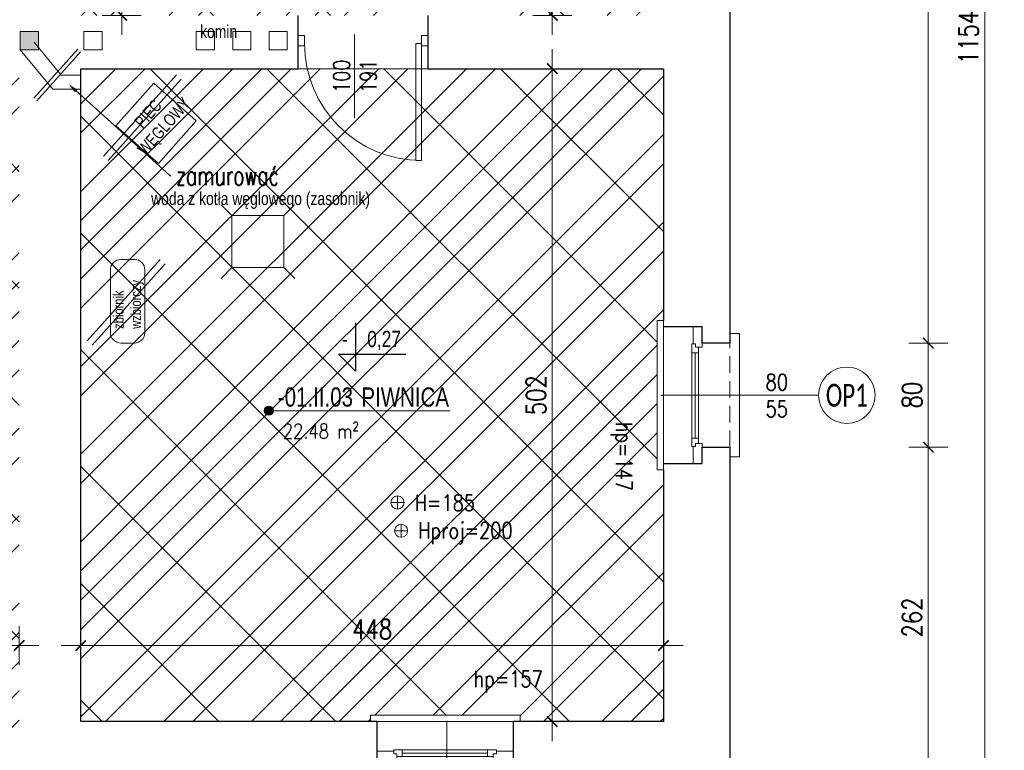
# Model space of a CAD drawing. Header units: millimetres. Extents: x 284606 to 569416, y -192995 to -95103.
# Tile 129 of 178: x 298944 to 299701, y -102182 to -101621. Entities that reach past the tile are written whole.
import ezdxf
from ezdxf import colors
from ezdxf.entities.mleader import LeaderData, LeaderLine
from ezdxf.enums import TextEntityAlignment as Align
from ezdxf.math import Vec2, Vec3

# ---------------------------------------------------------------- set-up
doc = ezdxf.new("R2010")
doc.units = ezdxf.units.MM
doc.linetypes.add('HIDDEN', pattern=[9.525, 6.35, -3.175])
doc.layers.get('0').update_dxf_attribs({"lineweight": 0})
for name, color, linetype, lineweight in [('!STR_Elewacje 0.05', 8, 'Continuous', 5), ('!STR_Konstrukcja 0.20', 200, 'Continuous', 20), ('!STR_Konstrukcja 0.30', 64, 'Continuous', 30), ('!STR_Ocieplenie 0.05', 1, 'Continuous', 5), ('!STR_Opisy 0.09', 8, 'Continuous', 9), ('!STR_Przerywana 0.09', 8, 'HIDDEN', 9), ('!STR_Stolarka drzwiowa', 30, 'Continuous', 15), ('!STR_Stolarka okienna', 72, 'Continuous', 15), ('!STR_Wymiarowanie', 254, 'Continuous', 9), ('EKO Opisy 0.09', 8, 'Continuous', 9)]:
    doc.layers.add(name, color=color, linetype=linetype, lineweight=lineweight)
doc.layers.add('!STR_Obrysy pomieszczeń', color=215, linetype='Continuous', lineweight=9, plot=False)
doc.layers.add('!STR_Wentylacja', color=7, linetype='Continuous', lineweight=15, true_color=0x3399ff)
doc.layers.add('EKO Wyposażenie', color=7, linetype='Continuous', lineweight=5, true_color=0x919191)
doc.layers.add('AB1 - OPISY', color=7, linetype='Continuous')
doc.styles.add('1_50', font='txt', dxfattribs={"width": 0.8})
doc.styles.add('AB_Arial', font='NirmalaS.ttf')
doc.styles.add('EKO 1-10', font='romans.shx', dxfattribs={"width": 0.8, "height": 15})
doc.styles.add('EKO 1-5', font='romans.shx', dxfattribs={"width": 0.8, "height": 10})
doc.styles.add('EKO CM 1-50', font='calibri.ttf', dxfattribs={"width": 0.8, "height": 12.5})
doc.styles.add('j-romans', font='romans.shx', dxfattribs={"width": 0.7})
doc.dimstyles.new('EKO wymiar 1-10', dxfattribs={"dimtxt": 15, "dimasz": 8, "dimexe": 15, "dimexo": 15, "dimgap": 5, "dimtad": 1, "dimdec": 0, "dimtxsty": 'EKO 1-10', "dimblk": 'ARCHTICK', "dimcen": 10, "dimdle": 15, "dimclrd": 256, "dimclre": 256, "dimclrt": 256, "dimazin": 2, "dimtfac": 1, "dimtdec": 0, "dimtmove": 2, "dimatfit": 3, "dimldrblk": 'ARCHTICK', "dimfxl": 15, "dimfxlon": 1, "dimlwd": -1, "dimlwe": -1, "dimarcsym": 0})

# ---------------------------------------------------------------- blocks, each defined once
blk = doc.blocks.new('*U117')
at = {"layer": '!STR_Opisy 0.09', "linetype": 'Continuous'}
blk.add_line((0, -153.49), (0, -32.16), dxfattribs=at)
at = {"layer": '!STR_Opisy 0.09', "linetype": 'Continuous', "style": 'EKO 1-5', "width": 0.8}
blk.add_attdef('HP=', (-20.48, 2.26), '', height=12.5, rotation=180, dxfattribs=at)
blk.add_attdef('SZER', text='', height=12.5, rotation=270, dxfattribs=at).set_placement((0, -121.38), align=Align.BOTTOM_CENTER)
at = {"layer": '!STR_Opisy 0.09', "ltscale": 0.7, "style": 'EKO 1-5', "width": 0.8}
blk.add_attdef('WYS', text='', height=12.5, rotation=270, dxfattribs=at).set_placement((-10.53, -121.38), align=Align.MIDDLE_CENTER)
blk = doc.blocks.new('*U109')
at = {"layer": '!STR_Opisy 0.09', "linetype": 'Continuous'}
blk.add_line((0, 32.11), (0, -89.22), dxfattribs=at)
at = {"layer": '!STR_Opisy 0.09', "linetype": 'Continuous', "style": 'EKO 1-5', "width": 0.8}
blk.add_attdef('SZER', text='', height=12.5, rotation=270, dxfattribs=at).set_placement((0, 0), align=Align.BOTTOM_CENTER)
at = {"layer": '!STR_Opisy 0.09', "ltscale": 0.7, "style": 'EKO 1-5', "width": 0.8}
blk.add_attdef('WYS', text='', height=12.5, rotation=270, dxfattribs=at).set_placement((-10.53, 0), align=Align.MIDDLE_CENTER)
at = {"layer": '!STR_Opisy 0.09', "linetype": 'Continuous', "style": 'EKO 1-5', "width": 0.8}
blk.add_attdef('HP=', (-20.48, -115.31), '', height=12.5, rotation=180, dxfattribs=at)
blk = doc.blocks.new('_ArchTick')
at = {"color": 0, "linetype": 'ByBlock', "const_width": 0.15}
blk.add_lwpolyline([(-0.5, -0.5), (0.5, 0.5)], dxfattribs=at)
blk = doc.blocks.new('*D761')
at = {"layer": '!STR_Wymiarowanie', "ltscale": 1.5, "transparency": 16777216}
for p, q in [((298991.23, -102116.9), (298991.23, -102086.9)), ((299439.23, -102116.9), (299439.23, -102086.9)), ((299454.23, -102101.9), (298976.23, -102101.9))]:
    blk.add_line(p, q, dxfattribs=at)
at = {"layer": 'Defpoints', "color": 0, "ltscale": 1.5, "transparency": 16777216}
for p in [(298991.23, -102101.9), (298991.23, -102152.36), (299439.23, -102152.36)]:
    blk.add_point(p, dxfattribs=at)
at = {"layer": '!STR_Wymiarowanie', "ltscale": 1.5, "transparency": 16777216, "xscale": 8, "yscale": 8, "zscale": 8, "rotation": 180}
blk.add_blockref('_ArchTick', (298991.23, -102101.9), dxfattribs=at)
at = {"layer": '!STR_Wymiarowanie', "ltscale": 1.5, "transparency": 16777216, "xscale": 8, "yscale": 8, "zscale": 8}
blk.add_blockref('_ArchTick', (299439.23, -102101.9), dxfattribs=at)
at = {"layer": '!STR_Wymiarowanie', "ltscale": 1.5, "transparency": 16777216, "insert": (299215.23, -102089.4), "char_height": 15, "attachment_point": 5, "style": 'EKO 1-10'}
blk.add_mtext('448', dxfattribs=at)
blk = doc.blocks.new('*D762')
at = {"layer": '!STR_Wymiarowanie', "ltscale": 1.5, "transparency": 16777216}
for p, q in [((299353.71, -102175.36), (299353.71, -101643.36)), ((299368.71, -101658.36), (299338.71, -101658.36)), ((299368.71, -102160.36), (299338.71, -102160.36))]:
    blk.add_line(p, q, dxfattribs=at)
at = {"layer": 'Defpoints', "color": 0, "ltscale": 1.5, "transparency": 16777216}
for p in [(299353.71, -101658.36), (299439.23, -101658.36), (299439.23, -102160.36)]:
    blk.add_point(p, dxfattribs=at)
at = {"layer": '!STR_Wymiarowanie', "ltscale": 1.5, "transparency": 16777216, "xscale": 8, "yscale": 8, "zscale": 8}
for p, rotation in [((299353.71, -101658.36), 90), ((299353.71, -102160.36), 270)]:
    blk.add_blockref('_ArchTick', p, dxfattribs=dict(at, rotation=rotation))
at = {"layer": '!STR_Wymiarowanie', "ltscale": 1.5, "transparency": 16777216, "insert": (299341.21, -101909.36), "char_height": 15, "attachment_point": 5, "rotation": 90, "style": 'EKO 1-10'}
blk.add_mtext('502', dxfattribs=at)
blk = doc.blocks.new('*D763')
at = {"layer": '!STR_Wymiarowanie', "ltscale": 1.5, "transparency": 16777216}
for p, q in [((298493.89, -102086.9), (298493.89, -102116.9)), ((298943.89, -102086.9), (298943.89, -102116.9)), ((298478.89, -102101.9), (298958.89, -102101.9))]:
    blk.add_line(p, q, dxfattribs=at)
at = {"layer": 'Defpoints', "color": 0, "ltscale": 1.5, "transparency": 16777216}
for p in [(298493.89, -101658.36), (298943.89, -101658.36), (298943.89, -102101.9)]:
    blk.add_point(p, dxfattribs=at)
at = {"layer": '!STR_Wymiarowanie', "ltscale": 1.5, "transparency": 16777216, "xscale": 8, "yscale": 8, "zscale": 8, "rotation": 180}
blk.add_blockref('_ArchTick', (298493.89, -102101.9), dxfattribs=at)
at = {"layer": '!STR_Wymiarowanie', "ltscale": 1.5, "transparency": 16777216, "xscale": 8, "yscale": 8, "zscale": 8}
blk.add_blockref('_ArchTick', (298943.89, -102101.9), dxfattribs=at)
at = {"layer": '!STR_Wymiarowanie', "ltscale": 1.5, "transparency": 16777216, "insert": (298718.89, -102089.4), "char_height": 15, "attachment_point": 5, "style": 'EKO 1-10'}
blk.add_mtext('450', dxfattribs=at)
blk = doc.blocks.new('*D766')
at = {"layer": '!STR_Wymiarowanie', "ltscale": 1.5, "transparency": 16777216}
for p, q in [((299353.71, -101632.36), (299353.71, -101093.36)), ((299368.71, -101108.36), (299338.71, -101108.36)), ((299368.71, -101617.36), (299338.71, -101617.36))]:
    blk.add_line(p, q, dxfattribs=at)
at = {"layer": 'Defpoints', "color": 0, "ltscale": 1.5, "transparency": 16777216}
for p in [(299353.71, -101108.36), (299439.14, -101108.36), (299439.14, -101617.36)]:
    blk.add_point(p, dxfattribs=at)
at = {"layer": '!STR_Wymiarowanie', "ltscale": 1.5, "transparency": 16777216, "xscale": 8, "yscale": 8, "zscale": 8}
for p, rotation in [((299353.71, -101108.36), 90), ((299353.71, -101617.36), 270)]:
    blk.add_blockref('_ArchTick', p, dxfattribs=dict(at, rotation=rotation))
at = {"layer": '!STR_Wymiarowanie', "ltscale": 1.5, "transparency": 16777216, "insert": (299341.21, -101362.86), "char_height": 15, "attachment_point": 5, "rotation": 90, "style": 'EKO 1-10'}
blk.add_mtext('509', dxfattribs=at)
blk = doc.blocks.new('*D768')
at = {"layer": '!STR_Wymiarowanie', "ltscale": 1.5, "transparency": 16777216}
for p, q in [((299022.72, -101484.36), (299022.72, -101632.36)), ((299007.72, -101499.36), (299037.72, -101499.36)), ((299007.72, -101617.36), (299037.72, -101617.36))]:
    blk.add_line(p, q, dxfattribs=at)
at = {"layer": 'Defpoints', "color": 0, "ltscale": 1.5, "transparency": 16777216}
for p in [(298970.23, -101499.36), (298970.23, -101617.36), (299022.72, -101617.36)]:
    blk.add_point(p, dxfattribs=at)
at = {"layer": '!STR_Wymiarowanie', "ltscale": 1.5, "transparency": 16777216, "xscale": 8, "yscale": 8, "zscale": 8}
for p, rotation in [((299022.72, -101499.36), 90), ((299022.72, -101617.36), 270)]:
    blk.add_blockref('_ArchTick', p, dxfattribs=dict(at, rotation=rotation))
at = {"layer": '!STR_Wymiarowanie', "ltscale": 1.5, "transparency": 16777216, "insert": (299010.22, -101558.36), "char_height": 15, "attachment_point": 5, "rotation": 90, "style": 'EKO 1-10'}
blk.add_mtext('118', dxfattribs=at)
blk = doc.blocks.new('wysokosc2')
at = {"ltscale": 2}
for points in [[(-5.06, 0.04), (5.03, 0.04)], [(0, 5.1), (0, -5.1)]]:
    blk.add_lwpolyline(points, dxfattribs=at)
blk.add_circle((0, 0), 5.03, dxfattribs=at)
at = {"ltscale": 2, "style": 'EKO 1-5', "width": 0.8}
blk.add_attdef('WYS', (13.29, -6.01), '', height=12.5, dxfattribs=at)
blk = doc.blocks.new('PIEC KAFLOWY')
at = {"layer": 'EKO Wyposażenie'}
blk.add_lwpolyline([(12.5, -14.8), (73.2, -14.8), (73.2, -75.5), (12.5, -75.5)], close=True, dxfattribs=at)
at = {"layer": 'EKO Wyposażenie', "insert": (33.9, -25.4), "char_height": 19.5, "attachment_point": 1, "style": '1_50'}
blk.add_mtext_dynamic_manual_height_columns('\\pi-5.3249;{\\H0.66667x;PIEC \\P\\pi-25.002;WĘGLOWY}', width=18.247, gutter_width=12.5, heights=[0], dxfattribs=at)
blk = doc.blocks.new('zbiornik zbiorczy')
at = {"layer": 'EKO Wyposażenie'}
for p, q in [((8, 13.24), (56.23, 13.24)), ((0, -5.24), (0, 5.24)), ((64.23, 5.24), (64.23, -5.24)), ((56.23, -13.24), (8, -13.24))]:
    blk.add_line(p, q, dxfattribs=at)
for centre, start, end in [((8, 5.24), 90, 180), ((56.23, 5.24), 0, 90), ((8, -5.24), 180, 270), ((56.23, -5.24), 270, 0)]:
    blk.add_arc(centre, 8, start, end, dxfattribs=at)
at = {"layer": 'EKO Wyposażenie', "insert": (10.89, 11.09), "char_height": 8, "attachment_point": 1, "style": '1_50'}
blk.add_mtext_dynamic_manual_height_columns('\\A1;zbiornik \\Pwzbiorczy', width=2231.7249, gutter_width=453.61, heights=[120.44], dxfattribs=at)
blk = doc.blocks.new('*U226')
at = {"layer": '!STR_Opisy 0.09', "linetype": 'Continuous'}
blk.add_line((-51.51, 6.91), (-51.51, -57.31), dxfattribs=at)
at = {"layer": '!STR_Stolarka drzwiowa'}
for points in [[(-90, 6.2), (-95, 6.2), (-95, -1.8), (-90, -1.8)], [(0, 0), (0, -90), (-4.38, -90), (-4.38, 0)], [(5, 6.2), (0, 6.2), (0, -1.8), (5, -1.8)]]:
    blk.add_lwpolyline(points, close=True, dxfattribs=at)
blk.add_arc((0, 0), 90, 180, 270, dxfattribs=at)
at = {"layer": '!STR_Opisy 0.09', "linetype": 'Continuous', "style": 'EKO 1-10', "width": 0.8}
blk.add_attdef('SZER', text='', height=12.5, rotation=90, dxfattribs=at).set_placement((-51.51, -25.2), align=Align.BOTTOM_CENTER)
at = {"layer": '!STR_Opisy 0.09', "ltscale": 0.7, "style": 'EKO 1-10', "width": 0.8}
blk.add_attdef('WYS', text='', height=12.5, rotation=90, dxfattribs=at).set_placement((-40.99, -25.2), align=Align.MIDDLE_CENTER)
blk = doc.blocks.new('*U225')
at = {"layer": '!STR_Konstrukcja 0.20', "linetype": 'Continuous', "lineweight": 15}
for points in [[(8.12, 50.87), (0.62, 50.87), (0.62, 58.37), (95.62, 58.37), (95.62, 50.87), (88.12, 50.87)], [(-4.38, -0.13), (-9.38, -0.13), (-9.38, -5.13), (105.62, -5.13), (105.62, -0.13), (100.62, -0.13)]]:
    blk.add_lwpolyline(points, dxfattribs=at)
at = {"layer": '!STR_Konstrukcja 0.30', "ltscale": 2}
for points in [[(-4.38, -0.13), (-4.38, 29.68), (8.12, 29.68), (8.12, 50.87)], [(88.12, 50.87), (88.12, 29.68), (100.62, 29.68), (100.62, -0.13)]]:
    blk.add_lwpolyline(points, dxfattribs=at)
at = {"layer": '!STR_Przerywana 0.09', "ltscale": 2}
for points in [[(8.12, 50.87), (88.12, 50.87)], [(-4.38, -0.13), (100.62, -0.13)]]:
    blk.add_lwpolyline(points, dxfattribs=at)
at = {"layer": '!STR_Stolarka okienna', "ltscale": 0.3}
for points in [[(-4.38, 22.64), (-4.38, 29.68), (11.02, 29.68), (11.02, 24.55), (8.52, 24.55), (8.52, 22.64), (-4.38, 22.64)], [(87.55, 21.56), (87.55, 24.55), (85.05, 24.55), (85.05, 26.7), (11.02, 26.7), (11.02, 24.55), (8.52, 24.55), (8.52, 21.56), (87.55, 21.56)], [(15.12, 26.7), (15.12, 21.56)], [(80.62, 24.13), (15.12, 24.13)], [(80.62, 21.56), (80.62, 26.7)], [(100.62, 22.64), (100.62, 29.68), (85.05, 29.68), (85.05, 24.55), (87.55, 24.55), (87.55, 22.64), (100.62, 22.64)]]:
    blk.add_lwpolyline(points, dxfattribs=at)
blk = doc.blocks.new('*D833')
at = {"layer": '!STR_Wymiarowanie', "ltscale": 1.5, "transparency": 16777216}
for p, q in [((299642.74, -101307.55), (299642.74, -101884.36)), ((299627.74, -101322.55), (299657.74, -101322.55)), ((299627.74, -101869.36), (299657.74, -101869.36))]:
    blk.add_line(p, q, dxfattribs=at)
at = {"layer": 'Defpoints', "color": 0, "ltscale": 1.5, "transparency": 16777216}
for p in [(299479.64, -101322.55), (299479.64, -101869.36), (299642.74, -101869.36)]:
    blk.add_point(p, dxfattribs=at)
at = {"layer": '!STR_Wymiarowanie', "ltscale": 1.5, "transparency": 16777216, "xscale": 8, "yscale": 8, "zscale": 8}
for p, rotation in [((299642.74, -101322.55), 90), ((299642.74, -101869.36), 270)]:
    blk.add_blockref('_ArchTick', p, dxfattribs=dict(at, rotation=rotation))
at = {"layer": '!STR_Wymiarowanie', "ltscale": 1.5, "transparency": 16777216, "insert": (299630.24, -101595.96), "char_height": 15, "attachment_point": 5, "rotation": 90, "style": 'EKO 1-10'}
blk.add_mtext('547', dxfattribs=at)
blk = doc.blocks.new('*D834')
at = {"layer": '!STR_Wymiarowanie', "ltscale": 1.5, "transparency": 16777216}
for p, q in [((299642.74, -101854.36), (299642.74, -101964.36)), ((299627.74, -101869.36), (299657.74, -101869.36)), ((299627.74, -101949.36), (299657.74, -101949.36))]:
    blk.add_line(p, q, dxfattribs=at)
at = {"layer": 'Defpoints', "color": 0, "ltscale": 1.5, "transparency": 16777216}
for p in [(299479.64, -101869.36), (299479.64, -101949.36), (299642.74, -101949.36)]:
    blk.add_point(p, dxfattribs=at)
at = {"layer": '!STR_Wymiarowanie', "ltscale": 1.5, "transparency": 16777216, "xscale": 8, "yscale": 8, "zscale": 8}
for p, rotation in [((299642.74, -101869.36), 90), ((299642.74, -101949.36), 270)]:
    blk.add_blockref('_ArchTick', p, dxfattribs=dict(at, rotation=rotation))
at = {"layer": '!STR_Wymiarowanie', "ltscale": 1.5, "transparency": 16777216, "insert": (299630.24, -101909.36), "char_height": 15, "attachment_point": 5, "rotation": 90, "style": 'EKO 1-10'}
blk.add_mtext('80', dxfattribs=at)
blk = doc.blocks.new('*D835')
at = {"layer": '!STR_Wymiarowanie', "ltscale": 1.5, "transparency": 16777216}
for p, q in [((299642.74, -101934.36), (299642.74, -102226.36)), ((299627.74, -101949.36), (299657.74, -101949.36)), ((299627.74, -102211.36), (299657.74, -102211.36))]:
    blk.add_line(p, q, dxfattribs=at)
at = {"layer": 'Defpoints', "color": 0, "ltscale": 1.5, "transparency": 16777216}
for p in [(299479.64, -101949.36), (299490.23, -102211.36), (299642.74, -102211.36)]:
    blk.add_point(p, dxfattribs=at)
at = {"layer": '!STR_Wymiarowanie', "ltscale": 1.5, "transparency": 16777216, "xscale": 8, "yscale": 8, "zscale": 8}
for p, rotation in [((299642.74, -101949.36), 90), ((299642.74, -102211.36), 270)]:
    blk.add_blockref('_ArchTick', p, dxfattribs=dict(at, rotation=rotation))
at = {"layer": '!STR_Wymiarowanie', "ltscale": 1.5, "transparency": 16777216, "insert": (299630.24, -102080.36), "char_height": 15, "attachment_point": 5, "rotation": 90, "style": 'EKO 1-10'}
blk.add_mtext('262', dxfattribs=at)
blk = doc.blocks.new('*D836')
at = {"layer": '!STR_Wymiarowanie', "ltscale": 1.5, "transparency": 16777216}
for p, q in [((299686.2, -101042.44), (299686.2, -102226.36)), ((299671.2, -101057.44), (299701.2, -101057.44)), ((299671.2, -102211.36), (299701.2, -102211.36))]:
    blk.add_line(p, q, dxfattribs=at)
at = {"layer": 'Defpoints', "color": 0, "ltscale": 1.5, "transparency": 16777216}
for p in [(299490.44, -101057.44), (299490.23, -102211.36), (299686.2, -102211.36)]:
    blk.add_point(p, dxfattribs=at)
at = {"layer": '!STR_Wymiarowanie', "ltscale": 1.5, "transparency": 16777216, "xscale": 8, "yscale": 8, "zscale": 8}
for p, rotation in [((299686.2, -101057.44), 90), ((299686.2, -102211.36), 270)]:
    blk.add_blockref('_ArchTick', p, dxfattribs=dict(at, rotation=rotation))
at = {"layer": '!STR_Wymiarowanie', "ltscale": 1.5, "transparency": 16777216, "insert": (299673.7, -101634.4), "char_height": 15, "attachment_point": 5, "rotation": 90, "style": 'EKO 1-10'}
blk.add_mtext('1154', dxfattribs=at)
blk = doc.blocks.new('rzapia')
at = {"layer": '!STR_Wymiarowanie', "color": 62, "ltscale": 1.5, "true_color": 0xa3d425}
for points in [[(-0.01, 40.12), (-8.29, 48.41)], [(39.99, 40.12), (48.28, 48.41)], [(-0.01, 40.12), (0, 0), (40, 0), (39.99, 40.12), (-0.01, 40.12)], [(0, 0), (-8.29, -8.29)], [(40, 0), (48.29, -8.29)]]:
    blk.add_lwpolyline(points, dxfattribs=at)
blk = doc.blocks.new('*U506')
at = {"ltscale": 0.3}
blk.add_hatch(color=256, dxfattribs=at).paths.add_polyline_path([(-0.91, 50, 1), (6.82, 50, 1)])
at = {"ltscale": 1.5}
blk.add_line((17.59, 50), (154.57, 50), dxfattribs=at)
at = {"ltscale": 0.3}
blk.add_lwpolyline([(17.59, 50), (2.95, 50)], dxfattribs=at)
blk.add_circle((2.95, 50), 3.86, dxfattribs=at)
at = {"ltscale": 1.5, "width": 0.8}
for tag, p, height, style in [('NR_POM.', (10.51, 53.45), 16, 'AB_Arial'), ('NAZWA_POMIESZCZENIA', (66.91, 53.45), 16, 'AB_Arial'), ('POSADZKA', (9.08, 4), 12.5, 'EKO 1-5')]:
    blk.add_attdef(tag, p, '', height=height, rotation=0, dxfattribs=dict(at, style=style))
at = {"ltscale": 1.5, "style": 'EKO 1-5', "width": 0.8}
blk.add_attdef('POWIERZCHNIA', text='', height=12.5, rotation=0, dxfattribs=at).set_placement((78.06, 22.91), align=Align.BOTTOM_RIGHT)
blk = doc.blocks.new('KÓLKO')
at = {"layer": '!STR_Opisy 0.09'}
blk.add_circle((0, -15.51), 15.51, dxfattribs=at)
at = {"layer": '!STR_Opisy 0.09', "style": 'EKO 1-10', "width": 0.8}
blk.add_attdef('NR', text='', height=15, dxfattribs=at).set_placement((0, -15.51), align=Align.MIDDLE_CENTER)
blk = doc.blocks.new('*D898')
at = {"layer": '!STR_Wymiarowanie', "ltscale": 1.5, "transparency": 16777216}
for p, q in [((298493.89, -102086.9), (298493.89, -102116.9)), ((298943.89, -102086.9), (298943.89, -102116.9)), ((298478.89, -102101.9), (298958.89, -102101.9))]:
    blk.add_line(p, q, dxfattribs=at)
at = {"layer": 'Defpoints', "color": 0, "ltscale": 1.5, "transparency": 16777216}
for p in [(298493.89, -101658.36), (298943.89, -101658.36), (298943.89, -102101.9)]:
    blk.add_point(p, dxfattribs=at)
at = {"layer": '!STR_Wymiarowanie', "ltscale": 1.5, "transparency": 16777216, "xscale": 8, "yscale": 8, "zscale": 8, "rotation": 180}
blk.add_blockref('_ArchTick', (298493.89, -102101.9), dxfattribs=at)
at = {"layer": '!STR_Wymiarowanie', "ltscale": 1.5, "transparency": 16777216, "xscale": 8, "yscale": 8, "zscale": 8}
blk.add_blockref('_ArchTick', (298943.89, -102101.9), dxfattribs=at)
at = {"layer": '!STR_Wymiarowanie', "ltscale": 1.5, "transparency": 16777216, "insert": (298718.89, -102089.4), "char_height": 15, "attachment_point": 5, "style": 'EKO 1-10'}
blk.add_mtext('450', dxfattribs=at)

msp = doc.modelspace()

# ---------------------------------------------------------------- hatches: boundary and pattern name
at = {"layer": '!STR_Ocieplenie 0.05', "lineweight": 5, "ltscale": 0.3, "true_color": 0xa3d425}
h = msp.add_hatch(dxfattribs=at)
h.set_pattern_fill('ANSI37', color=62, scale=20)
h.paths.add_polyline_path([(298029.89, -101663.36), (297636.89, -101663.36), (297636.89, -102160.36), (297747.56, -102160.36), (297747.56, -102155.36), (297862.56, -102155.36), (297862.56, -102160.36), (298029.89, -102160.36)])
h.paths.add_polyline_path([(298453.89, -101662.36), (298065.89, -101662.36), (298065.89, -102166.36), (298124.04, -102166.36), (298124.04, -102161.36), (298239.04, -102161.36), (298239.04, -102166.36), (298281.62, -102166.36), (298281.62, -102161.36), (298396.62, -102161.36), (298396.62, -102166.36), (298453.89, -102166.36)])
h.paths.add_polyline_path([(298943.89, -101658.36), (298493.89, -101658.36), (298493.89, -102179.36), (298634.16, -102179.36), (298634.16, -102174.36), (298749.16, -102174.36), (298749.16, -102179.36), (298792.75, -102179.36), (298792.75, -102174.36), (298907.75, -102174.36), (298907.75, -102179.36), (298943.89, -102179.36)])
h.paths.add_polyline_path([(299439.09, -101658.36), (299258.23, -101658.36), (298991.23, -101658.36), (298991.23, -102160.36), (299213.91, -102160.36), (299213.91, -102155.36), (299328.91, -102155.36), (299328.91, -102160.36), (299439.09, -102160.36), (299439.09, -101966.86), (299434.23, -101966.86), (299434.23, -101851.86), (299439.09, -101851.86)])
h.paths.add_polyline_path([(299434.23, -101225.05), (299439.23, -101225.05), (299439.23, -101108.36), (299301.1, -101108.36), (299301.1, -101113.36), (299186.1, -101113.36), (299186.1, -101108.36), (298969.23, -101108.36), (298969.23, -101469.36), (299289.23, -101469.36), (299289.23, -101617.36), (299439.23, -101617.36), (299439.23, -101469.36), (299439.23, -101340.05), (299434.23, -101340.05)])
h.paths.add_polyline_path([(299258.23, -101499.36), (298970.23, -101499.36), (298970.23, -101506.36), (298970.23, -101606.36), (298970.23, -101617.36), (299258.23, -101617.36)], flags=17)
h.paths.add_polyline_path([(298643.89, -101095.36), (298586.11, -101095.36), (298586.11, -101100.36), (298471.11, -101100.36), (298471.11, -101095.36), (298420.11, -101095.36), (298420.11, -101100.36), (298305.11, -101100.36), (298305.11, -101095.36), (298172.89, -101095.36), (298172.89, -101479.36), (298327.89, -101479.36), (298327.89, -101609.36), (298643.89, -101609.36)])
h.paths.add_polyline_path([(298316.89, -101486.36), (298172.89, -101486.36), (298172.89, -101505.36), (298172.89, -101608.04), (298172.89, -101623.36), (298316.89, -101623.36)])
h.paths.add_polyline_path([(298131.89, -101505.36), (298131.89, -101486.36), (298101.89, -101486.36), (298003.89, -101486.36), (297636.89, -101486.36), (297636.89, -101507.79), (297641.89, -101507.79), (297641.89, -101623.36), (298131.89, -101623.36), (298131.89, -101605.36)])
at = {"layer": '!STR_Wentylacja', "ltscale": 1.5}
h = msp.add_hatch(color=256, dxfattribs=at)
h.dxf.hatch_style = 1
h.paths.add_polyline_path([(298958.61, -101629.77), (298944.61, -101629.77), (298944.61, -101643.77), (298958.61, -101643.77)])
at = {"layer": '!STR_Wymiarowanie', "ltscale": 1.5, "true_color": 0x387fc2}
h = msp.add_hatch(dxfattribs=at)
h.set_pattern_fill('ANSI32', color=145, scale=5)
h.paths.add_polyline_path([(298029.89, -101663.36), (297636.89, -101663.36), (297636.89, -102160.36), (297747.56, -102160.36), (297747.56, -102155.36), (297862.56, -102155.36), (297862.56, -102160.36), (298029.89, -102160.36)])
h.paths.add_polyline_path([(298453.89, -101662.36), (298065.89, -101662.36), (298065.89, -102166.36), (298124.04, -102166.36), (298124.04, -102161.36), (298239.04, -102161.36), (298239.04, -102166.36), (298281.62, -102166.36), (298281.62, -102161.36), (298396.62, -102161.36), (298396.62, -102166.36), (298453.89, -102166.36)])
h.paths.add_polyline_path([(298943.89, -101658.36), (298493.89, -101658.36), (298493.89, -102179.36), (298634.16, -102179.36), (298634.16, -102174.36), (298749.16, -102174.36), (298749.16, -102179.36), (298792.75, -102179.36), (298792.75, -102174.36), (298907.75, -102174.36), (298907.75, -102179.36), (298943.89, -102179.36)])
h.paths.add_polyline_path([(299439.09, -101658.36), (299258.23, -101658.36), (298991.23, -101658.36), (298991.23, -102160.36), (299213.91, -102160.36), (299213.91, -102155.36), (299328.91, -102155.36), (299328.91, -102160.36), (299439.09, -102160.36), (299439.09, -101966.86), (299434.23, -101966.86), (299434.23, -101851.86), (299439.09, -101851.86)])
h.paths.add_polyline_path([(299434.23, -101225.05), (299439.23, -101225.05), (299439.23, -101108.36), (299301.1, -101108.36), (299301.1, -101113.36), (299186.1, -101113.36), (299186.1, -101108.36), (298969.23, -101108.36), (298969.23, -101469.36), (299289.23, -101469.36), (299289.23, -101617.36), (299439.23, -101617.36), (299439.23, -101469.36), (299439.23, -101340.05), (299434.23, -101340.05)])
h.paths.add_polyline_path([(299258.23, -101499.36), (298970.23, -101499.36), (298970.23, -101506.36), (298970.23, -101606.36), (298970.23, -101617.36), (299258.23, -101617.36)], flags=17)
h.paths.add_polyline_path([(298928.23, -101506.36), (298928.23, -101448.36), (298787.23, -101448.36), (298787.23, -101422.86), (298736.9, -101422.86, -1), (298732.56, -101422.86), (298682.23, -101422.86), (298682.23, -101617.36), (298928.23, -101617.36), (298928.23, -101606.36)])
h.paths.add_polyline_path([(298643.89, -101095.36), (298586.11, -101095.36), (298586.11, -101100.36), (298471.11, -101100.36), (298471.11, -101095.36), (298420.11, -101095.36), (298420.11, -101100.36), (298305.11, -101100.36), (298305.11, -101095.36), (298172.89, -101095.36), (298172.89, -101479.36), (298327.89, -101479.36), (298327.89, -101609.36), (298643.89, -101609.36)])
h.paths.add_polyline_path([(298316.89, -101486.36), (298172.89, -101486.36), (298172.89, -101505.36), (298172.89, -101608.04), (298172.89, -101623.36), (298316.89, -101623.36)])
h.paths.add_polyline_path([(298131.89, -101505.36), (298131.89, -101486.36), (298101.89, -101486.36), (298003.89, -101486.36), (297636.89, -101486.36), (297636.89, -101507.79), (297641.89, -101507.79), (297641.89, -101623.36), (298131.89, -101623.36), (298131.89, -101605.36)])
h.paths.add_polyline_path([(298131.89, -101206.36), (297965.45, -101206.36), (297965.45, -101252.19, -0.414214), (297967.62, -101254.36, -0.414214), (297965.45, -101256.52), (297965.45, -101302.36), (297978.89, -101302.36), (297978.89, -101446.36), (298003.89, -101446.36), (298101.89, -101446.36), (298131.89, -101446.36)])

# ---------------------------------------------------------------- linework, layer by layer
at = {"layer": '!STR_Konstrukcja 0.30', "ltscale": 1.5}
for p, q in [((299158.23, -101658.36), (299158.23, -101617.36)), ((299258.23, -101658.36), (299258.23, -101617.36))]:
    msp.add_line(p, q, dxfattribs=at)
for points in [[(299490.23, -101322.55), (299490.23, -101869.36)], [(299218.91, -102160.36), (298991.23, -102160.36), (298991.23, -101658.36), (299158.23, -101658.36)], [(299258.23, -101658.36), (299439.09, -101658.36), (299439.09, -101851.86)], [(299490.23, -101949.36), (299490.23, -102211.36), (299311.41, -102211.36)], [(299439.09, -101966.86), (299439.09, -102160.36), (299323.91, -102160.36)]]:
    msp.add_lwpolyline(points, dxfattribs=at)
at = {"layer": '!STR_Obrysy pomieszczeń', "ltscale": 0.3}
msp.add_lwpolyline([(298991.23, -101658.36), (299439.09, -101658.36), (299439.09, -102160.36), (298991.23, -102160.36)], close=True, dxfattribs=at)
at = {"layer": '!STR_Ocieplenie 0.05', "color": 1, "ltscale": 1.5, "true_color": 0xf00000}
for points in [[(298955.24, -101680.99), (298988.89, -101643.43)], [(298957.47, -101683), (298991.12, -101645.43)], [(299008.61, -101725.72), (299064.7, -101663.1)], [(299012.34, -101729.06), (299068.42, -101666.44)], [(298996.25, -101867.69), (299052.34, -101805.08)], [(298999.97, -101871.03), (299056.06, -101808.41)]]:
    msp.add_lwpolyline(points, dxfattribs=at)
at = {"layer": '!STR_Wentylacja', "ltscale": 1.5}
for points in [[(298944.61, -101629.77), (298944.61, -101643.77), (298958.61, -101643.77), (298958.61, -101629.77)], [(298993.61, -101629.77), (298993.61, -101643.77), (299007.61, -101643.77), (299007.61, -101629.77)], [(299079.99, -101629.77), (299079.99, -101643.77), (299093.99, -101643.77), (299093.99, -101629.77)], [(299107.99, -101629.77), (299107.99, -101643.77), (299121.99, -101643.77), (299121.99, -101629.77)], [(299135.99, -101629.77), (299135.99, -101643.77), (299149.99, -101643.77), (299149.99, -101629.77)]]:
    msp.add_lwpolyline(points, close=True, dxfattribs=at)
for points in [[(298955.4, -101638.04), (298976.23, -101663.22), (298991.23, -101663.22)], [(298944.61, -101643.77), (298969.65, -101674.03), (298991.23, -101674.03)]]:
    msp.add_lwpolyline(points, dxfattribs=at)
at = {"layer": '!STR_Wymiarowanie', "ltscale": 1.5}
msp.add_line((299158.23, -101658.36), (299258.23, -101658.36), dxfattribs=at)
at = {"layer": 'AB1 - OPISY', "color": 1}
for p, q in [((299202.37, -101853.84), (299202.36, -101890.95)), ((299189.24, -101877.83), (299241.08, -101877.85)), ((299189.24, -101877.83), (299202.36, -101890.95))]:
    msp.add_line(p, q, dxfattribs=at)

# ---------------------------------------------------------------- block references
at = {"layer": '!STR_Konstrukcja 0.30', "ltscale": 1.5, "xscale": -1}
for p, rotation in [((299439.37, -101957.48), 270), ((299223.29, -102160.49), 180)]:
    msp.add_blockref('*U225', p, dxfattribs=dict(at, rotation=rotation))
at = {"layer": '!STR_Konstrukcja 0.30', "ltscale": 1.5}
for name, p, rotation, values in [('*U117', (299404.91, -101909.45), 89.99999999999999, {'SZER': '80', 'WYS': '55', 'HP=': 'hp=147'}), ('*U109', (299272.73, -102249.11), 180, {'SZER': '80', 'WYS': '55', 'HP=': 'hp=157'})]:
    msp.add_blockref(name, p, dxfattribs=dict(at, rotation=rotation)).add_auto_attribs(values)
at = {"layer": '!STR_Ocieplenie 0.05', "rotation": 90}
msp.add_blockref('zbiornik zbiorczy', (299027.24, -101869.29), dxfattribs=at)
at = {"layer": '!STR_Opisy 0.09'}
ref = msp.add_blockref('*U506', (299133.05, -101967.34), dxfattribs=dict(at, xscale=0.9199999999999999, yscale=0.9199999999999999, zscale=0.9199999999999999))
ref.add_attrib('NAZWA_POM', 'PIWNICA', (299206.94, -101918.17), dxfattribs={"layer": '0', "ltscale": 1.5, "height": 14.72, "rotation": 0, "style": 'AB_Arial', "width": 0.8})
ref.add_attrib('NUMER_POM', '-01.II.03', (299142.72, -101918.17), dxfattribs={"layer": '0', "ltscale": 1.5, "height": 14.72, "rotation": 0, "style": 'AB_Arial', "width": 0.8})
ref.add_attrib('R-SURF', '22.48 m²', dxfattribs={"layer": '0', "ltscale": 1.5, "height": 11.5, "rotation": 0, "style": 'EKO 1-5', "width": 0.8}).set_placement((299204.86, -101946.27), align=Align.BOTTOM_RIGHT)
ref = msp.add_blockref('wysokosc2', (299234.7, -101991.91), dxfattribs=dict(at, xscale=-1, rotation=180))
ref.add_attrib('WYS', 'H=185', (299247.99, -101998.4), dxfattribs={"layer": '0', "ltscale": 2, "height": 12.5, "style": 'EKO 1-5', "width": 0.8})
msp.add_blockref('wysokosc2', (299237.45, -102013.65), dxfattribs=at).add_auto_attribs({'WYS': 'Hproj=200'})
at = {"layer": '!STR_Stolarka drzwiowa', "ltscale": 0.3}
msp.add_blockref('*U226', (299253.23, -101638.98), dxfattribs=at).add_auto_attribs({'WYS': '191', 'SZER': '100'})
at = {"layer": '!STR_Wymiarowanie'}
msp.add_blockref('rzapia', (299107.36, -101811.35), dxfattribs=at)
at = {"layer": 'EKO Opisy 0.09'}
ref = msp.add_blockref('KÓLKO', (299580.11, -101887.74), dxfattribs=dict(at, xscale=1.4, yscale=1.4, zscale=1.4))
ref.add_attrib('NR', 'OP1', dxfattribs={"height": 17.5, "style": 'EKO CM 1-50', "width": 0.7}).set_placement((299580.11, -101909.45), align=Align.MIDDLE_CENTER)
at = {"layer": 'EKO Wyposażenie', "xscale": 0.7200000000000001, "yscale": 0.7200000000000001, "zscale": 0.7200000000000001, "rotation": 48.38657883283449}
msp.add_blockref('PIEC KAFLOWY', (299004.32, -101701.85), dxfattribs=at)

# ---------------------------------------------------------------- texts
at = {"layer": '!STR_Obrysy pomieszczeń', "ltscale": 0.3, "char_height": 10, "attachment_point": 1, "style": '1_50'}
for s, insert in [('\\A1;komin', (299082.9, -101624.87)), ('\\A1;woda z kotła węglowego (zasobnik)', (299045.28, -101753.18))]:
    msp.add_mtext_dynamic_manual_height_columns(s, width=2231.7249, gutter_width=453.61, heights=[120.44], dxfattribs=dict(at, insert=insert))
at = {"layer": '!STR_Opisy 0.09', "insert": (299192.08, -101859.91), "char_height": 12.5, "attachment_point": 1, "style": '1_50'}
msp.add_mtext_dynamic_manual_height_columns('-    0,27', width=94.7183, gutter_width=12.5, heights=[0], dxfattribs=at)

# ---------------------------------------------------------------- dimensions: what is measured, and where the dimension line sits
at = {"layer": '!STR_Wymiarowanie', "ltscale": 1.5}
for base, p1, p2, angle, picture, middle in [((299686.2, -102211.36), (299490.44, -101057.44), (299490.23, -102211.36), 90, '*D836', (299673.7, -101634.4)), ((299353.71, -101108.36), (299439.14, -101617.36), (299439.14, -101108.36), 90, '*D766', (299341.21, -101362.86)), ((299642.74, -101869.36), (299479.64, -101322.55), (299479.64, -101869.36), 90, '*D833', (299630.24, -101595.96)), ((299022.72, -101617.36), (298970.23, -101499.36), (298970.23, -101617.36), 90, '*D768', (299010.22, -101558.36)), ((299353.71, -101658.36), (299439.23, -102160.36), (299439.23, -101658.36), 270, '*D762', (299341.21, -101909.36)), ((299642.74, -101949.36), (299479.64, -101869.36), (299479.64, -101949.36), 90, '*D834', (299630.24, -101909.36)), ((299642.74, -102211.36), (299479.64, -101949.36), (299490.23, -102211.36), 90, '*D835', (299630.24, -102080.36))]:
    dim = msp.add_linear_dim(base=base, p1=p1, p2=p2, angle=angle, dimstyle='EKO wymiar 1-10', dxfattribs=at)
    dim.commit()
    dim.dimension.update_dxf_attribs({"geometry": picture, "text_midpoint": middle})
for base, p1, p2, picture, middle in [((298943.89, -102101.9), (298493.89, -101658.36), (298943.89, -101658.36), '*D763', (298718.89, -102089.4)), ((298943.89, -102101.9), (298493.89, -101658.36), (298943.89, -101658.36), '*D898', (298718.89, -102089.4)), ((298991.23, -102101.9), (299439.23, -102152.36), (298991.23, -102152.36), '*D761', (299215.23, -102089.4))]:
    dim = msp.add_linear_dim(base=base, p1=p1, p2=p2, dimstyle='EKO wymiar 1-10', dxfattribs=at)
    dim.commit()
    dim.dimension.update_dxf_attribs({"geometry": picture, "text_midpoint": middle})

# ---------------------------------------------------------------- leaders
at = {"layer": '!STR_Elewacje 0.05', "ltscale": 0.3}
ml = msp.add_multileader_mtext('Standard', dxfattribs=at)
ml.set_content('zamurować', color=256, style='j-romans')
ml.set_leader_properties()
ml.build(insert=Vec2(0, 0))
ml.multileader.update_dxf_attribs({"text_right_attachment_type": 6, "dogleg_length": 0.36, "arrow_head_size": 8, "scale": 2})
ctx = ml.context
ctx.base_point, ctx.scale, ctx.char_height, ctx.arrow_head_size, ctx.landing_gap_size, ctx.plane_origin = Vec3(299060.38, -101740.5), 2, 15, 8, 4, Vec3(298940.35, -98893.38)
ctx.right_attachment = 6
notes = []
notes.append((ctx, [(0, (1, 1, 0), (299059.66, -101740.5), (1, 0), 0.72, [(0, [(298981.73, -101670.13)], 0, [])])]))
ctx.mtext.insert, ctx.mtext.flow_direction = Vec3(299064.38, -101733), 5
for ctx, leaders in notes:
    for number, flags, end, landing, length, lines in leaders:
        leader = LeaderData()
        leader.index, (leader.has_last_leader_line, leader.has_dogleg_vector, leader.attachment_direction) = number, flags
        leader.last_leader_point, leader.dogleg_vector, leader.dogleg_length = Vec3(end), Vec3(landing), length
        for number, points, colour, breaks in lines:
            line = LeaderLine()
            line.index, line.vertices, line.color, line.breaks = number, Vec3.list(points), colors.encode_raw_color(colour), breaks
            leader.lines.append(line)
        ctx.leaders.append(leader)

doc.saveas('drawing.dxf')
